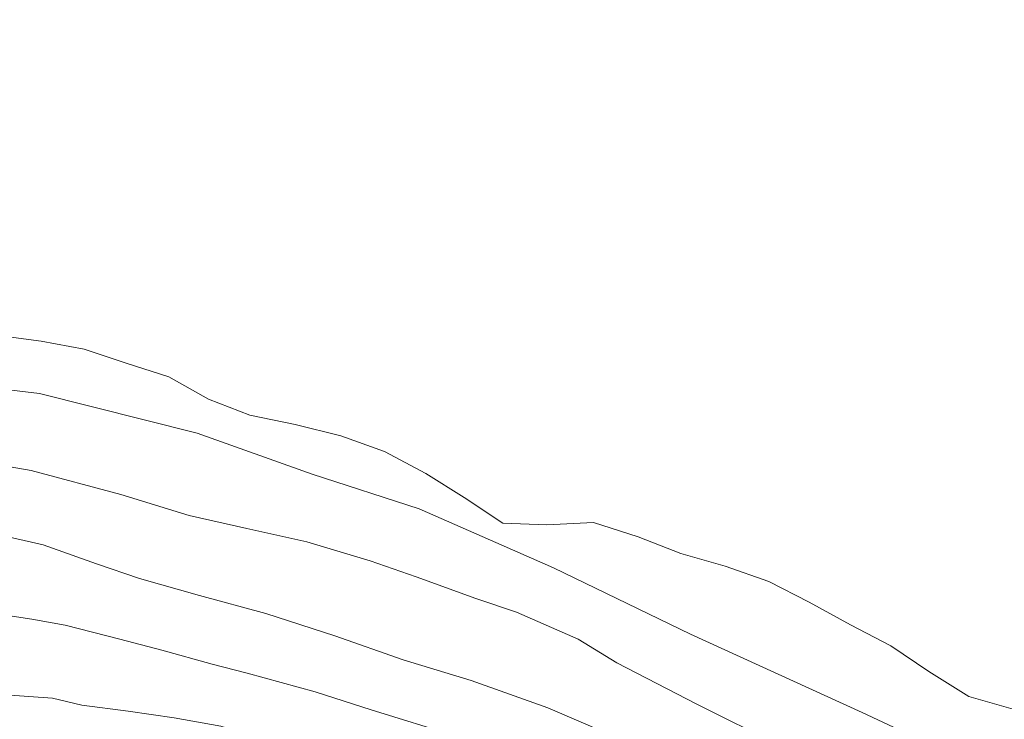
# Model space of a CAD drawing. Header units: metres. Extents: x -373759 to -373409, y 810976 to 811228.
# Tile 114 of 153: x -373553 to -373530, y 811125 to 811141. Entities that reach past the tile are written whole.
import ezdxf

# ---------------------------------------------------------------- set-up
doc = ezdxf.new("R2010")
doc.units = ezdxf.units.M
doc.header["$XCLIPFRAME"] = 2
for name, color, linetype, lineweight, true_color in [('BASE ALAMEDA JULIO MULLER 1_explodidoR01_dwg', 7, 'Continuous', 5, 0x767676), ('Curva_Intermediária', 7, 'Continuous', 9, 0x656565), ('Curva_Mestra', 7, 'Continuous', 40, 0xa55200), ('Rio_Perene', 150, 'Continuous', 211, 0x007fff)]:
    doc.layers.add(name, color=color, linetype=linetype, lineweight=lineweight, true_color=true_color)
picture_1 = doc.add_image_def('image1.jpg', size_in_pixel=(999, 584))

# ---------------------------------------------------------------- blocks, each defined once
blk = doc.blocks.new('BASE ALAMEDA JULIO MULLER 1_explodidoR01_dwg-478056-PISTA INFERIOR PARTE 1')
at = {"layer": 'Curva_Intermediária', "color": 9, "lineweight": 5, "true_color": 0xc0c0c0, "flags": 128}
for points in [[(61828, 890920), (64317, 889990), (67444, 888870), (70653, 887862), (74853, 886118), (78125, 884230), (80437, 882582), (82613, 881134), (85245, 878958), (87885, 876606), (91229, 873766), (93557, 871758), (96165, 869574), (96907, 868725)], [(72421, 885294), (74181, 884446), (76029, 883342), (77429, 882438), (78637, 881782), (79893, 881102), (81189, 880278), (82117, 879630), (83317, 878766), (84140, 878206), (85341, 877206), (86061, 876438), (87589, 875006), (89181, 873550), (90949, 872022), (92773, 870806), (93507, 870233)], [(61828, 888608), (62381, 888366), (63485, 887806), (65045, 886854), (66533, 885790), (68165, 885206), (69333, 884774), (70365, 884326), (71324, 883894), (72621, 883446), (73973, 882710), (75052, 881950), (75917, 881350), (77149, 880590), (78525, 879766), (79925, 878830), (81301, 877854), (82693, 876966), (84229, 875870), (85917, 874494), (86861, 873534), (87537, 872880)], [(65292, 884500), (65845, 884054), (67693, 883430), (69229, 882822), (70573, 882358), (71221, 882118), (72309, 881550), (73253, 881118), (73956, 880774), (75093, 880118), (75965, 879606), (76997, 878974), (77725, 878550), (79125, 877702), (80269, 876942), (82029, 875798), (83037, 875142), (83868, 874510), (83874, 874505)]]:
    blk.add_lwpolyline(points, dxfattribs=at)
at = {"layer": 'Curva_Mestra', "color": 9, "lineweight": 5, "true_color": 0xc0c0c0, "flags": 128}
blk.add_lwpolyline([(67594, 881088), (68215, 880831), (69606, 880383), (70775, 880039), (72071, 879639), (73215, 879223), (73823, 878879), (74823, 878455), (75807, 878015), (76799, 877527), (77687, 876951), (77841, 876850)], dxfattribs=at)
at = {"layer": 'Rio_Perene', "color": 9, "lineweight": 5, "true_color": 0xc0c0c0, "flags": 128}
blk.add_lwpolyline([(74297, 887672), (75225, 887272), (76137, 886824), (76985, 886248), (77849, 885672), (78601, 884920), (79417, 884296), (80377, 883800), (81321, 883256), (82201, 882632), (82985, 881880), (83689, 881096), (84393, 880280), (85368, 879960), (86425, 879720), (87336, 879112), (88185, 878472), (89096, 877912), (89976, 877288), (90745, 876568), (91529, 875800), (92297, 875080), (92985, 874264), (93721, 873448), (94633, 872888)], dxfattribs=at)

msp = doc.modelspace()

# ---------------------------------------------------------------- block references
at = {"layer": 'BASE ALAMEDA JULIO MULLER 1_explodidoR01_dwg', "color": 9, "true_color": 0xc0c0c0, "xscale": 0.0009999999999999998, "yscale": 0.0009999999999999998, "zscale": 0.0009999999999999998, "rotation": 15.8306522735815}
msp.add_blockref('BASE ALAMEDA JULIO MULLER 1_explodidoR01_dwg-478056-PISTA INFERIOR PARTE 1', (-373382.942, 810259.336), dxfattribs=at)

# ---------------------------------------------------------------- pictures from other files: only their frames are drawn
image = msp.add_image(picture_1, insert=(-373760.797, 810990.663), size_in_units=(351.808, 205.662))
image.set_boundary_path([(4.5384, 95.013), (998.5, 423.353)])
image.dxf.flags = 15

doc.saveas('drawing.dxf')
